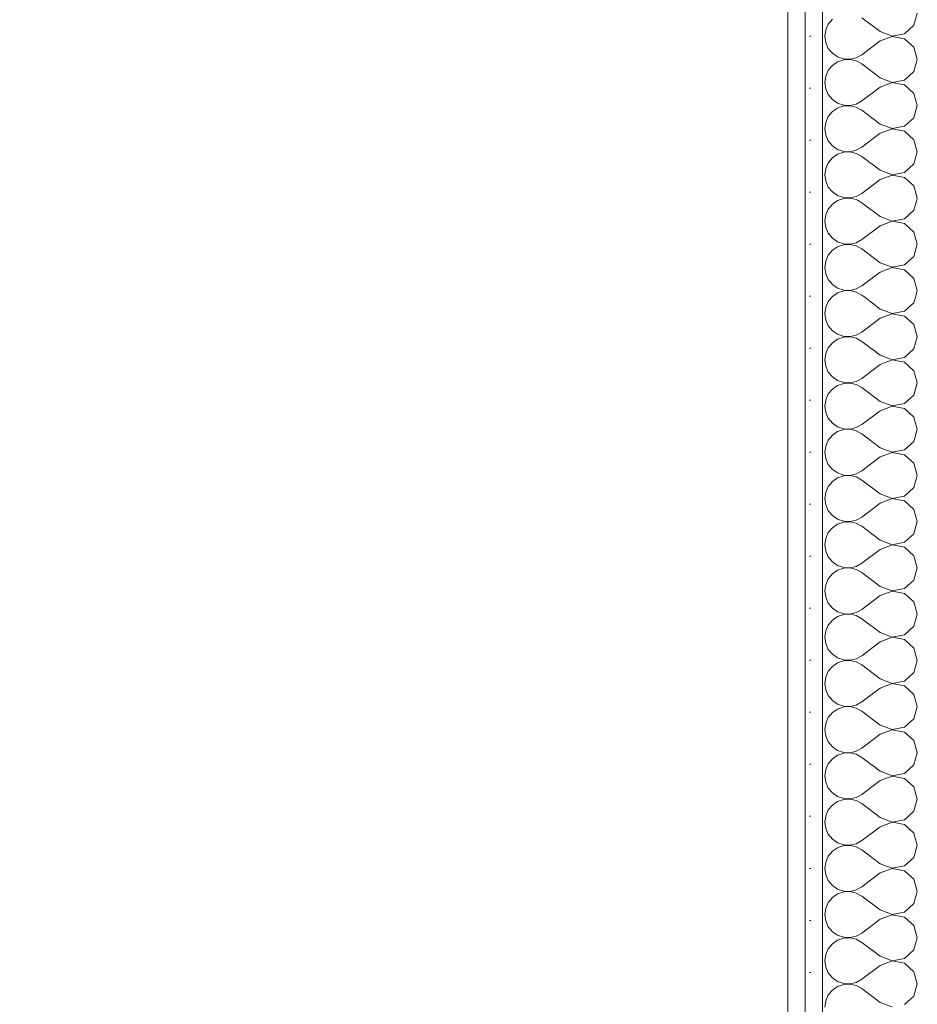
# Model space of a CAD drawing. Header units: millimetres. Extents: x 172139 to 266886, y 89525 to 138225.
# Tile 59 of 72: x 211643 to 212290, y 116602 to 117312. Entities that reach past the tile are written whole.
import ezdxf

# ---------------------------------------------------------------- set-up
doc = ezdxf.new("R2010")
doc.units = ezdxf.units.MM
doc.header["$MEASUREMENT"] = 0
doc.layers.add('ROZBUDOWA_NOWE_DZIAŁOWE', color=7, linetype='Continuous')
for name, color, linetype, lineweight, true_color in [('ROZBUDOWA_NOWE_DZIAŁOWE_Nr_pióra__24', 7, 'Continuous', 15, 0x029e21), ('ROZBUDOWA_NOWE_DZIAŁOWE_Nr_pióra__4', 7, 'Continuous', 13, 0x029e21), ('ROZBUDOWA_NOWE_DZIAŁOWE_Nr_pióra__67', 7, 'Continuous', 13, 0x6a6a6a)]:
    doc.layers.add(name, color=color, linetype=linetype, lineweight=lineweight, true_color=true_color)
doc.layers.add('ROZBUDOWA_NOWE_DZIAŁOWE_Nr_pióra__47', color=7, linetype='Continuous', lineweight=15)
doc.layers.add('STREFA_NOWE_POM_Nr_pióra__121', color=255, linetype='Continuous', lineweight=0)
pattern_1 = [(0, (0, 0), (0, 37.5), [0, -37.5])]

# ---------------------------------------------------------------- blocks, each defined once
blk = doc.blocks.new('*X521')
at = {"layer": 'ROZBUDOWA_NOWE_DZIAŁOWE_Nr_pióra__4', "linetype": 'Continuous'}
for p, q in [((212225.65, 117108.76), (212223.79, 117104.55)), ((212228.13, 117111.76), (212225.65, 117108.76)), ((212263.16, 117103.33), (212251.92, 117111.76)), ((212280.61, 117101.76), (212287.33, 117107.9)), ((212287.33, 117107.9), (212288.43, 117111.76)), ((212223.79, 117104.55), (212223.16, 117100)), ((212223.16, 117100), (212223.79, 117095.45)), ((212263.16, 117103.33), (212271.66, 117100.07)), ((212271.66, 117099.93), (212263.16, 117096.67)), ((212271.66, 117100.07), (212280.61, 117101.76)), ((212280.61, 117098.24), (212271.66, 117099.93)), ((212223.79, 117095.45), (212225.65, 117091.24)), ((212263.16, 117096.67), (212249.82, 117086.67)), ((212287.33, 117092.1), (212280.61, 117098.24)), ((212225.65, 117091.24), (212228.58, 117087.7)), ((212228.58, 117087.7), (212232.37, 117085.09)), ((212245.8, 117084.44), (212249.82, 117086.67)), ((212289.82, 117083.33), (212287.33, 117092.1)), ((212228.58, 117078.97), (212225.65, 117075.43)), ((212232.37, 117081.57), (212228.58, 117078.97)), ((212232.37, 117085.09), (212236.73, 117083.62)), ((212236.73, 117083.04), (212232.37, 117081.57)), ((212236.73, 117083.62), (212241.32, 117083.4)), ((212241.32, 117083.27), (212236.73, 117083.04)), ((212241.32, 117083.4), (212245.8, 117084.44)), ((212245.8, 117082.23), (212241.32, 117083.27)), ((212249.82, 117080), (212245.8, 117082.23)), ((212263.16, 117070), (212249.82, 117080)), ((212287.33, 117074.57), (212289.82, 117083.33)), ((212223.79, 117071.22), (212223.16, 117066.67)), ((212225.65, 117075.43), (212223.79, 117071.22)), ((212280.61, 117068.43), (212287.33, 117074.57)), ((212223.16, 117066.67), (212223.79, 117062.11)), ((212263.16, 117070), (212271.66, 117066.73)), ((212271.66, 117066.6), (212263.16, 117063.33)), ((212271.66, 117066.73), (212280.61, 117068.43)), ((212280.61, 117064.91), (212271.66, 117066.6)), ((212287.33, 117058.76), (212280.61, 117064.91)), ((212223.79, 117062.11), (212225.65, 117057.9)), ((212225.65, 117057.9), (212228.58, 117054.36)), ((212263.16, 117063.33), (212249.82, 117053.33)), ((212289.82, 117050), (212287.33, 117058.76)), ((212228.58, 117054.36), (212232.37, 117051.76)), ((212232.37, 117051.76), (212236.73, 117050.29)), ((212236.73, 117050.29), (212241.32, 117050.07)), ((212241.32, 117049.93), (212236.73, 117049.71)), ((212241.32, 117050.07), (212245.8, 117051.11)), ((212245.8, 117048.89), (212241.32, 117049.93)), ((212245.8, 117051.11), (212249.82, 117053.33)), ((212287.33, 117041.24), (212289.82, 117050)), ((212228.58, 117045.64), (212225.65, 117042.1)), ((212232.37, 117048.24), (212228.58, 117045.64)), ((212236.73, 117049.71), (212232.37, 117048.24)), ((212249.82, 117046.67), (212245.8, 117048.89)), ((212263.16, 117036.67), (212249.82, 117046.67)), ((212223.79, 117037.89), (212223.16, 117033.33)), ((212225.65, 117042.1), (212223.79, 117037.89)), ((212263.16, 117036.67), (212271.66, 117033.4)), ((212280.61, 117035.09), (212287.33, 117041.24)), ((212223.16, 117033.33), (212223.79, 117028.78)), ((212223.79, 117028.78), (212225.65, 117024.57)), ((212263.16, 117030), (212249.82, 117020)), ((212271.66, 117033.27), (212263.16, 117030)), ((212271.66, 117033.4), (212280.61, 117035.09)), ((212280.61, 117031.57), (212271.66, 117033.27)), ((212287.33, 117025.43), (212280.61, 117031.57)), ((212225.65, 117024.57), (212228.58, 117021.03)), ((212289.82, 117016.67), (212287.33, 117025.43)), ((212228.58, 117021.03), (212232.37, 117018.43)), ((212232.37, 117014.91), (212228.58, 117012.3)), ((212232.37, 117018.43), (212236.73, 117016.96)), ((212236.73, 117016.38), (212232.37, 117014.91)), ((212236.73, 117016.96), (212241.32, 117016.73)), ((212241.32, 117016.6), (212236.73, 117016.38)), ((212241.32, 117016.73), (212245.8, 117017.77)), ((212245.8, 117015.56), (212241.32, 117016.6)), ((212245.8, 117017.77), (212249.82, 117020)), ((212249.82, 117013.33), (212245.8, 117015.56)), ((212287.33, 117007.9), (212289.82, 117016.67)), ((212225.65, 117008.76), (212223.79, 117004.55)), ((212228.58, 117012.3), (212225.65, 117008.76)), ((212263.16, 117003.33), (212249.82, 117013.33)), ((212280.61, 117001.76), (212287.33, 117007.9)), ((212223.79, 117004.55), (212223.16, 117000)), ((212263.16, 117003.33), (212271.66, 117000.07)), ((212271.66, 117000.07), (212280.61, 117001.76)), ((212223.16, 117000), (212223.79, 116995.45)), ((212223.79, 116995.45), (212225.65, 116991.24)), ((212263.16, 116996.67), (212249.82, 116986.67)), ((212271.66, 116999.93), (212263.16, 116996.67)), ((212280.61, 116998.24), (212271.66, 116999.93)), ((212287.33, 116992.1), (212280.61, 116998.24)), ((212225.65, 116991.24), (212228.58, 116987.7)), ((212228.58, 116987.7), (212232.37, 116985.09)), ((212245.8, 116984.44), (212249.82, 116986.67)), ((212289.82, 116983.33), (212287.33, 116992.1)), ((212228.58, 116978.97), (212225.65, 116975.43)), ((212232.37, 116981.57), (212228.58, 116978.97)), ((212232.37, 116985.09), (212236.73, 116983.62)), ((212236.73, 116983.04), (212232.37, 116981.57)), ((212236.73, 116983.62), (212241.32, 116983.4)), ((212241.32, 116983.27), (212236.73, 116983.04)), ((212241.32, 116983.4), (212245.8, 116984.44)), ((212245.8, 116982.23), (212241.32, 116983.27)), ((212249.82, 116980), (212245.8, 116982.23)), ((212263.16, 116970), (212249.82, 116980)), ((212287.33, 116974.57), (212289.82, 116983.33)), ((212225.65, 116975.43), (212223.79, 116971.22)), ((212280.61, 116968.43), (212287.33, 116974.57)), ((212223.79, 116971.22), (212223.16, 116966.67)), ((212223.16, 116966.67), (212223.79, 116962.11)), ((212263.16, 116970), (212271.66, 116966.73)), ((212271.66, 116966.6), (212263.16, 116963.33)), ((212271.66, 116966.73), (212280.61, 116968.43)), ((212280.61, 116964.91), (212271.66, 116966.6)), ((212287.33, 116958.76), (212280.61, 116964.91)), ((212223.79, 116962.11), (212225.65, 116957.9)), ((212225.65, 116957.9), (212228.58, 116954.36)), ((212263.16, 116963.33), (212249.82, 116953.33)), ((212289.82, 116950), (212287.33, 116958.76)), ((212228.58, 116954.36), (212232.37, 116951.76)), ((212232.37, 116951.76), (212236.73, 116950.29)), ((212241.32, 116950.07), (212245.8, 116951.11)), ((212245.8, 116951.11), (212249.82, 116953.33)), ((212228.58, 116945.64), (212225.65, 116942.1)), ((212232.37, 116948.24), (212228.58, 116945.64)), ((212236.73, 116949.71), (212232.37, 116948.24)), ((212236.73, 116950.29), (212241.32, 116950.07)), ((212241.32, 116949.93), (212236.73, 116949.71)), ((212245.8, 116948.89), (212241.32, 116949.93)), ((212249.82, 116946.67), (212245.8, 116948.89)), ((212263.16, 116936.67), (212249.82, 116946.67)), ((212287.33, 116941.24), (212289.82, 116950)), ((212223.79, 116937.89), (212223.16, 116933.33)), ((212225.65, 116942.1), (212223.79, 116937.89)), ((212263.16, 116936.67), (212271.66, 116933.4)), ((212280.61, 116935.09), (212287.33, 116941.24)), ((212223.16, 116933.33), (212223.79, 116928.78)), ((212263.16, 116930), (212249.82, 116920)), ((212271.66, 116933.27), (212263.16, 116930)), ((212271.66, 116933.4), (212280.61, 116935.09)), ((212280.61, 116931.57), (212271.66, 116933.27)), ((212287.33, 116925.43), (212280.61, 116931.57)), ((212223.79, 116928.78), (212225.65, 116924.57)), ((212225.65, 116924.57), (212228.58, 116921.03)), ((212289.82, 116916.67), (212287.33, 116925.43)), ((212228.58, 116921.03), (212232.37, 116918.43)), ((212232.37, 116918.43), (212236.73, 116916.96)), ((212236.73, 116916.38), (212232.37, 116914.91)), ((212236.73, 116916.96), (212241.32, 116916.73)), ((212241.32, 116916.6), (212236.73, 116916.38)), ((212241.32, 116916.73), (212245.8, 116917.77)), ((212245.8, 116915.56), (212241.32, 116916.6)), ((212245.8, 116917.77), (212249.82, 116920)), ((212249.82, 116913.33), (212245.8, 116915.56)), ((212287.33, 116907.9), (212289.82, 116916.67)), ((212225.65, 116908.76), (212223.79, 116904.55)), ((212228.58, 116912.3), (212225.65, 116908.76)), ((212232.37, 116914.91), (212228.58, 116912.3)), ((212263.16, 116903.33), (212249.82, 116913.33)), ((212280.61, 116901.76), (212287.33, 116907.9)), ((212223.79, 116904.55), (212223.16, 116900)), ((212263.16, 116903.33), (212271.66, 116900.07)), ((212271.66, 116900.07), (212280.61, 116901.76)), ((212223.16, 116900), (212223.79, 116895.45)), ((212223.79, 116895.45), (212225.65, 116891.24)), ((212263.16, 116896.67), (212249.82, 116886.67)), ((212271.66, 116899.93), (212263.16, 116896.67)), ((212280.61, 116898.24), (212271.66, 116899.93)), ((212287.33, 116892.1), (212280.61, 116898.24)), ((212225.65, 116891.24), (212228.58, 116887.7)), ((212228.58, 116887.7), (212232.37, 116885.09)), ((212245.8, 116884.44), (212249.82, 116886.67)), ((212289.82, 116883.33), (212287.33, 116892.1)), ((212232.37, 116881.57), (212228.58, 116878.97)), ((212232.37, 116885.09), (212236.73, 116883.62)), ((212236.73, 116883.04), (212232.37, 116881.57)), ((212236.73, 116883.62), (212241.32, 116883.4)), ((212241.32, 116883.27), (212236.73, 116883.04)), ((212241.32, 116883.4), (212245.8, 116884.44)), ((212245.8, 116882.23), (212241.32, 116883.27)), ((212249.82, 116880), (212245.8, 116882.23)), ((212263.16, 116870), (212249.82, 116880)), ((212287.33, 116874.57), (212289.82, 116883.33)), ((212225.65, 116875.43), (212223.79, 116871.22)), ((212228.58, 116878.97), (212225.65, 116875.43)), ((212280.61, 116868.43), (212287.33, 116874.57)), ((212223.79, 116871.22), (212223.16, 116866.67)), ((212223.16, 116866.67), (212223.79, 116862.11)), ((212263.16, 116870), (212271.66, 116866.73)), ((212271.66, 116866.6), (212263.16, 116863.33)), ((212271.66, 116866.73), (212280.61, 116868.43)), ((212280.61, 116864.91), (212271.66, 116866.6)), ((212223.79, 116862.11), (212225.65, 116857.9)), ((212263.16, 116863.33), (212249.82, 116853.33)), ((212287.33, 116858.76), (212280.61, 116864.91)), ((212289.82, 116850), (212287.33, 116858.76)), ((212225.65, 116857.9), (212228.58, 116854.36)), ((212228.58, 116854.36), (212232.37, 116851.76)), ((212232.37, 116851.76), (212236.73, 116850.29)), ((212241.32, 116850.07), (212245.8, 116851.11)), ((212245.8, 116851.11), (212249.82, 116853.33)), ((212228.58, 116845.64), (212225.65, 116842.1)), ((212232.37, 116848.24), (212228.58, 116845.64)), ((212236.73, 116849.71), (212232.37, 116848.24)), ((212236.73, 116850.29), (212241.32, 116850.07)), ((212241.32, 116849.93), (212236.73, 116849.71)), ((212245.8, 116848.89), (212241.32, 116849.93)), ((212249.82, 116846.67), (212245.8, 116848.89)), ((212263.16, 116836.67), (212249.82, 116846.67)), ((212287.33, 116841.24), (212289.82, 116850)), ((212223.79, 116837.89), (212223.16, 116833.33)), ((212225.65, 116842.1), (212223.79, 116837.89)), ((212280.61, 116835.09), (212287.33, 116841.24)), ((212223.16, 116833.33), (212223.79, 116828.78)), ((212263.16, 116830), (212249.82, 116820)), ((212263.16, 116836.67), (212271.66, 116833.4)), ((212271.66, 116833.27), (212263.16, 116830)), ((212271.66, 116833.4), (212280.61, 116835.09)), ((212280.61, 116831.57), (212271.66, 116833.27)), ((212287.33, 116825.43), (212280.61, 116831.57)), ((212223.79, 116828.78), (212225.65, 116824.57)), ((212225.65, 116824.57), (212228.58, 116821.03)), ((212289.82, 116816.67), (212287.33, 116825.43)), ((212228.58, 116821.03), (212232.37, 116818.43)), ((212232.37, 116818.43), (212236.73, 116816.96)), ((212236.73, 116816.38), (212232.37, 116814.91)), ((212236.73, 116816.96), (212241.32, 116816.73)), ((212241.32, 116816.6), (212236.73, 116816.38)), ((212241.32, 116816.73), (212245.8, 116817.77)), ((212245.8, 116815.56), (212241.32, 116816.6)), ((212245.8, 116817.77), (212249.82, 116820)), ((212249.82, 116813.33), (212245.8, 116815.56)), ((212287.33, 116807.9), (212289.82, 116816.67)), ((212225.65, 116808.76), (212223.79, 116804.55)), ((212228.58, 116812.3), (212225.65, 116808.76)), ((212232.37, 116814.91), (212228.58, 116812.3)), ((212263.16, 116803.33), (212249.82, 116813.33)), ((212223.79, 116804.55), (212223.16, 116800)), ((212263.16, 116803.33), (212271.66, 116800.07)), ((212271.66, 116800.07), (212280.61, 116801.76)), ((212280.61, 116801.76), (212287.33, 116807.9)), ((212223.16, 116800), (212223.79, 116795.45)), ((212223.79, 116795.45), (212225.65, 116791.24)), ((212263.16, 116796.67), (212249.82, 116786.67)), ((212271.66, 116799.93), (212263.16, 116796.67)), ((212280.61, 116798.24), (212271.66, 116799.93)), ((212287.33, 116792.1), (212280.61, 116798.24)), ((212225.65, 116791.24), (212228.58, 116787.7)), ((212228.58, 116787.7), (212232.37, 116785.09)), ((212289.82, 116783.33), (212287.33, 116792.1)), ((212232.37, 116781.57), (212228.58, 116778.97)), ((212232.37, 116785.09), (212236.73, 116783.62)), ((212236.73, 116783.04), (212232.37, 116781.57)), ((212236.73, 116783.62), (212241.32, 116783.4)), ((212241.32, 116783.27), (212236.73, 116783.04)), ((212241.32, 116783.4), (212245.8, 116784.44)), ((212245.8, 116782.23), (212241.32, 116783.27)), ((212245.8, 116784.44), (212249.82, 116786.67)), ((212249.82, 116780), (212245.8, 116782.23)), ((212287.33, 116774.57), (212289.82, 116783.33)), ((212225.65, 116775.43), (212223.79, 116771.22)), ((212228.58, 116778.97), (212225.65, 116775.43)), ((212263.16, 116770), (212249.82, 116780)), ((212280.61, 116768.43), (212287.33, 116774.57)), ((212223.79, 116771.22), (212223.16, 116766.67)), ((212223.16, 116766.67), (212223.79, 116762.11)), ((212263.16, 116770), (212271.66, 116766.73)), ((212271.66, 116766.6), (212263.16, 116763.33)), ((212271.66, 116766.73), (212280.61, 116768.43)), ((212280.61, 116764.91), (212271.66, 116766.6)), ((212223.79, 116762.11), (212225.65, 116757.9)), ((212263.16, 116763.33), (212249.82, 116753.33)), ((212287.33, 116758.76), (212280.61, 116764.91)), ((212289.82, 116750), (212287.33, 116758.76)), ((212225.65, 116757.9), (212228.58, 116754.36)), ((212228.58, 116754.36), (212232.37, 116751.76)), ((212232.37, 116751.76), (212236.73, 116750.29)), ((212245.8, 116751.11), (212249.82, 116753.33)), ((212228.58, 116745.64), (212225.65, 116742.1)), ((212232.37, 116748.24), (212228.58, 116745.64)), ((212236.73, 116749.71), (212232.37, 116748.24)), ((212236.73, 116750.29), (212241.32, 116750.07)), ((212241.32, 116749.93), (212236.73, 116749.71)), ((212241.32, 116750.07), (212245.8, 116751.11)), ((212245.8, 116748.89), (212241.32, 116749.93)), ((212249.82, 116746.67), (212245.8, 116748.89)), ((212263.16, 116736.67), (212249.82, 116746.67)), ((212287.33, 116741.24), (212289.82, 116750)), ((212223.79, 116737.89), (212223.16, 116733.33)), ((212225.65, 116742.1), (212223.79, 116737.89)), ((212280.61, 116735.09), (212287.33, 116741.24)), ((212223.16, 116733.33), (212223.79, 116728.78)), ((212263.16, 116736.67), (212271.66, 116733.4)), ((212271.66, 116733.27), (212263.16, 116730)), ((212271.66, 116733.4), (212280.61, 116735.09)), ((212280.61, 116731.57), (212271.66, 116733.27)), ((212287.33, 116725.43), (212280.61, 116731.57)), ((212223.79, 116728.78), (212225.65, 116724.57)), ((212225.65, 116724.57), (212228.58, 116721.03)), ((212263.16, 116730), (212249.82, 116720)), ((212289.82, 116716.67), (212287.33, 116725.43)), ((212228.58, 116721.03), (212232.37, 116718.43)), ((212232.37, 116718.43), (212236.73, 116716.96)), ((212236.73, 116716.38), (212232.37, 116714.91)), ((212236.73, 116716.96), (212241.32, 116716.73)), ((212241.32, 116716.6), (212236.73, 116716.38)), ((212241.32, 116716.73), (212245.8, 116717.77)), ((212245.8, 116715.56), (212241.32, 116716.6)), ((212245.8, 116717.77), (212249.82, 116720)), ((212287.33, 116707.9), (212289.82, 116716.67)), ((212228.58, 116712.3), (212225.65, 116708.76)), ((212232.37, 116714.91), (212228.58, 116712.3)), ((212249.82, 116713.33), (212245.8, 116715.56)), ((212263.16, 116703.33), (212249.82, 116713.33)), ((212223.79, 116704.55), (212223.16, 116700)), ((212225.65, 116708.76), (212223.79, 116704.55)), ((212263.16, 116703.33), (212271.66, 116700.07)), ((212280.61, 116701.76), (212287.33, 116707.9)), ((212223.16, 116700), (212223.79, 116695.45)), ((212223.79, 116695.45), (212225.65, 116691.24)), ((212263.16, 116696.67), (212249.82, 116686.67)), ((212271.66, 116699.93), (212263.16, 116696.67)), ((212271.66, 116700.07), (212280.61, 116701.76)), ((212280.61, 116698.24), (212271.66, 116699.93)), ((212287.33, 116692.1), (212280.61, 116698.24)), ((212225.65, 116691.24), (212228.58, 116687.7)), ((212289.82, 116683.33), (212287.33, 116692.1)), ((212228.58, 116687.7), (212232.37, 116685.09)), ((212232.37, 116681.57), (212228.58, 116678.97)), ((212232.37, 116685.09), (212236.73, 116683.62)), ((212236.73, 116683.04), (212232.37, 116681.57)), ((212236.73, 116683.62), (212241.32, 116683.4)), ((212241.32, 116683.27), (212236.73, 116683.04)), ((212241.32, 116683.4), (212245.8, 116684.44)), ((212245.8, 116682.23), (212241.32, 116683.27)), ((212245.8, 116684.44), (212249.82, 116686.67)), ((212249.82, 116680), (212245.8, 116682.23)), ((212287.33, 116674.57), (212289.82, 116683.33)), ((212225.65, 116675.43), (212223.79, 116671.22)), ((212228.58, 116678.97), (212225.65, 116675.43)), ((212263.16, 116670), (212249.82, 116680)), ((212280.61, 116668.43), (212287.33, 116674.57)), ((212223.79, 116671.22), (212223.16, 116666.67)), ((212223.16, 116666.67), (212223.79, 116662.11)), ((212263.16, 116670), (212271.66, 116666.73)), ((212271.66, 116666.6), (212263.16, 116663.33)), ((212271.66, 116666.73), (212280.61, 116668.43)), ((212280.61, 116664.91), (212271.66, 116666.6)), ((212223.79, 116662.11), (212225.65, 116657.9)), ((212263.16, 116663.33), (212249.82, 116653.33)), ((212287.33, 116658.76), (212280.61, 116664.91)), ((212225.65, 116657.9), (212228.58, 116654.36)), ((212228.58, 116654.36), (212232.37, 116651.76)), ((212245.8, 116651.11), (212249.82, 116653.33)), ((212289.82, 116650), (212287.33, 116658.76)), ((212228.58, 116645.64), (212225.65, 116642.1)), ((212232.37, 116648.24), (212228.58, 116645.64)), ((212232.37, 116651.76), (212236.73, 116650.29)), ((212236.73, 116649.71), (212232.37, 116648.24)), ((212236.73, 116650.29), (212241.32, 116650.07)), ((212241.32, 116649.93), (212236.73, 116649.71)), ((212241.32, 116650.07), (212245.8, 116651.11)), ((212245.8, 116648.89), (212241.32, 116649.93)), ((212249.82, 116646.67), (212245.8, 116648.89)), ((212263.16, 116636.67), (212249.82, 116646.67)), ((212287.33, 116641.24), (212289.82, 116650)), ((212225.65, 116642.1), (212223.79, 116637.89)), ((212280.61, 116635.09), (212287.33, 116641.24)), ((212223.79, 116637.89), (212223.16, 116633.33)), ((212223.16, 116633.33), (212223.79, 116628.78)), ((212263.16, 116636.67), (212271.66, 116633.4)), ((212271.66, 116633.27), (212263.16, 116630)), ((212271.66, 116633.4), (212280.61, 116635.09)), ((212280.61, 116631.57), (212271.66, 116633.27)), ((212287.33, 116625.43), (212280.61, 116631.57)), ((212223.79, 116628.78), (212225.65, 116624.57)), ((212225.65, 116624.57), (212228.58, 116621.03)), ((212263.16, 116630), (212249.82, 116620)), ((212289.82, 116616.67), (212287.33, 116625.43)), ((212228.58, 116621.03), (212232.37, 116618.43)), ((212232.37, 116618.43), (212236.73, 116616.96)), ((212236.73, 116616.96), (212241.32, 116616.73)), ((212241.32, 116616.73), (212245.8, 116617.77)), ((212245.8, 116617.77), (212249.82, 116620)), ((212228.58, 116612.3), (212225.65, 116608.76)), ((212232.37, 116614.91), (212228.58, 116612.3)), ((212236.73, 116616.38), (212232.37, 116614.91)), ((212241.32, 116616.6), (212236.73, 116616.38)), ((212245.8, 116615.56), (212241.32, 116616.6)), ((212249.82, 116613.33), (212245.8, 116615.56)), ((212263.16, 116603.33), (212249.82, 116613.33)), ((212287.33, 116607.9), (212289.82, 116616.67)), ((212223.79, 116604.55), (212223.16, 116600)), ((212225.65, 116608.76), (212223.79, 116604.55)), ((212263.16, 116603.33), (212271.66, 116600.07)), ((212280.61, 116601.76), (212287.33, 116607.9))]:
    blk.add_line(p, q, dxfattribs=at)
blk = doc.blocks.new('*X522')
at = {"layer": 'ROZBUDOWA_NOWE_DZIAŁOWE_Nr_pióra__4', "linetype": 'Continuous'}
for p, q in [((212228.58, 117178.97), (212225.65, 117175.43)), ((212232.37, 117181.57), (212228.58, 117178.97)), ((212232.94, 117181.76), (212232.37, 117181.57)), ((212249.82, 117180), (212246.63, 117181.76)), ((212263.16, 117170), (212249.82, 117180)), ((212287.33, 117174.57), (212289.38, 117181.76)), ((212223.79, 117171.22), (212223.16, 117166.67)), ((212225.65, 117175.43), (212223.79, 117171.22)), ((212280.61, 117168.43), (212287.33, 117174.57)), ((212223.16, 117166.67), (212223.79, 117162.11)), ((212263.16, 117170), (212271.66, 117166.73)), ((212271.66, 117166.6), (212263.16, 117163.33)), ((212271.66, 117166.73), (212280.61, 117168.43)), ((212280.61, 117164.91), (212271.66, 117166.6)), ((212287.33, 117158.76), (212280.61, 117164.91)), ((212223.79, 117162.11), (212225.65, 117157.9)), ((212225.65, 117157.9), (212228.58, 117154.36)), ((212263.16, 117163.33), (212249.82, 117153.33)), ((212289.82, 117150), (212287.33, 117158.76)), ((212228.58, 117154.36), (212232.37, 117151.76)), ((212232.37, 117151.76), (212236.73, 117150.29)), ((212236.73, 117149.71), (212232.37, 117148.24)), ((212236.73, 117150.29), (212241.32, 117150.07)), ((212241.32, 117149.93), (212236.73, 117149.71)), ((212241.32, 117150.07), (212245.8, 117151.11)), ((212245.8, 117148.89), (212241.32, 117149.93)), ((212245.8, 117151.11), (212249.82, 117153.33)), ((212287.33, 117141.24), (212289.82, 117150)), ((212228.58, 117145.64), (212225.65, 117142.1)), ((212232.37, 117148.24), (212228.58, 117145.64)), ((212249.82, 117146.67), (212245.8, 117148.89)), ((212263.16, 117136.67), (212249.82, 117146.67)), ((212223.79, 117137.89), (212223.16, 117133.33)), ((212225.65, 117142.1), (212223.79, 117137.89)), ((212263.16, 117136.67), (212271.66, 117133.4)), ((212271.66, 117133.4), (212280.61, 117135.09)), ((212280.61, 117135.09), (212287.33, 117141.24)), ((212223.16, 117133.33), (212223.79, 117128.78)), ((212223.79, 117128.78), (212225.65, 117124.57)), ((212263.16, 117130), (212249.82, 117120)), ((212271.66, 117133.27), (212263.16, 117130)), ((212280.61, 117131.57), (212271.66, 117133.27)), ((212287.33, 117125.43), (212280.61, 117131.57)), ((212225.65, 117124.57), (212228.58, 117121.03)), ((212228.58, 117121.03), (212232.37, 117118.43)), ((212289.82, 117116.67), (212287.33, 117125.43)), ((212232.37, 117114.91), (212228.58, 117112.3)), ((212232.37, 117118.43), (212236.73, 117116.96)), ((212236.73, 117116.38), (212232.37, 117114.91)), ((212236.73, 117116.96), (212241.32, 117116.73)), ((212241.32, 117116.6), (212236.73, 117116.38)), ((212241.32, 117116.73), (212245.8, 117117.77)), ((212245.8, 117115.56), (212241.32, 117116.6)), ((212245.8, 117117.77), (212249.82, 117120)), ((212249.82, 117113.33), (212245.8, 117115.56)), ((212288.43, 117111.76), (212289.82, 117116.67)), ((212228.58, 117112.3), (212228.13, 117111.76)), ((212251.92, 117111.76), (212249.82, 117113.33))]:
    blk.add_line(p, q, dxfattribs=at)
blk = doc.blocks.new('*X524')
at = {"layer": 'ROZBUDOWA_NOWE_DZIAŁOWE_Nr_pióra__4', "linetype": 'Continuous'}
for p, q in [((212263.16, 117303.33), (212249.82, 117313.33)), ((212287.33, 117307.9), (212289.82, 117316.67)), ((212225.65, 117308.76), (212223.79, 117304.55)), ((212228.58, 117312.3), (212225.65, 117308.76)), ((212280.61, 117301.76), (212287.33, 117307.9)), ((212223.79, 117304.55), (212223.16, 117300)), ((212223.16, 117300), (212223.79, 117295.45)), ((212263.16, 117303.33), (212271.66, 117300.07)), ((212271.66, 117299.93), (212263.16, 117296.67)), ((212271.66, 117300.07), (212280.61, 117301.76)), ((212280.61, 117298.24), (212271.66, 117299.93)), ((212223.79, 117295.45), (212225.65, 117291.24)), ((212225.65, 117291.24), (212228.58, 117287.7)), ((212263.16, 117296.67), (212249.82, 117286.67)), ((212287.33, 117292.1), (212280.61, 117298.24)), ((212289.82, 117283.33), (212287.33, 117292.1)), ((212228.58, 117287.7), (212232.37, 117285.09)), ((212232.37, 117285.09), (212236.73, 117283.62)), ((212241.32, 117283.4), (212245.8, 117284.44)), ((212245.8, 117284.44), (212249.82, 117286.67)), ((212228.58, 117278.97), (212225.65, 117275.43)), ((212232.37, 117281.57), (212228.58, 117278.97)), ((212236.73, 117283.04), (212232.37, 117281.57)), ((212236.73, 117283.62), (212241.32, 117283.4)), ((212241.32, 117283.27), (212236.73, 117283.04)), ((212245.8, 117282.23), (212241.32, 117283.27)), ((212249.82, 117280), (212245.8, 117282.23)), ((212263.16, 117270), (212249.82, 117280)), ((212287.33, 117274.57), (212289.82, 117283.33)), ((212223.79, 117271.22), (212223.16, 117266.67)), ((212225.65, 117275.43), (212223.79, 117271.22)), ((212263.16, 117270), (212271.66, 117266.73)), ((212280.61, 117268.43), (212287.33, 117274.57)), ((212223.16, 117266.67), (212223.79, 117262.11)), ((212263.16, 117263.33), (212249.82, 117253.33)), ((212271.66, 117266.6), (212263.16, 117263.33)), ((212271.66, 117266.73), (212280.61, 117268.43)), ((212280.61, 117264.91), (212271.66, 117266.6)), ((212287.33, 117258.76), (212280.61, 117264.91)), ((212223.79, 117262.11), (212225.65, 117257.9)), ((212225.65, 117257.9), (212228.58, 117254.36)), ((212289.82, 117250), (212287.33, 117258.76)), ((212228.58, 117254.36), (212232.37, 117251.76)), ((212232.37, 117251.76), (212236.73, 117250.29)), ((212236.73, 117249.71), (212232.37, 117248.24)), ((212236.73, 117250.29), (212241.32, 117250.07)), ((212241.32, 117249.93), (212236.73, 117249.71)), ((212241.32, 117250.07), (212245.8, 117251.11)), ((212245.8, 117248.89), (212241.32, 117249.93)), ((212245.8, 117251.11), (212249.82, 117253.33)), ((212249.82, 117246.67), (212245.8, 117248.89)), ((212287.33, 117241.24), (212289.82, 117250)), ((212225.65, 117242.1), (212223.79, 117237.89)), ((212228.58, 117245.64), (212225.65, 117242.1)), ((212232.37, 117248.24), (212228.58, 117245.64)), ((212263.16, 117236.67), (212249.82, 117246.67)), ((212223.79, 117237.89), (212223.16, 117233.33)), ((212263.16, 117236.67), (212271.66, 117233.4)), ((212271.66, 117233.4), (212280.61, 117235.09)), ((212280.61, 117235.09), (212287.33, 117241.24)), ((212223.16, 117233.33), (212223.79, 117228.78)), ((212223.79, 117228.78), (212225.65, 117224.57)), ((212263.16, 117230), (212249.82, 117220)), ((212271.66, 117233.27), (212263.16, 117230)), ((212280.61, 117231.57), (212271.66, 117233.27)), ((212287.33, 117225.43), (212280.61, 117231.57)), ((212225.65, 117224.57), (212228.58, 117221.03)), ((212228.58, 117221.03), (212232.37, 117218.43)), ((212289.82, 117216.67), (212287.33, 117225.43)), ((212232.37, 117214.91), (212228.58, 117212.3)), ((212232.37, 117218.43), (212236.73, 117216.96)), ((212236.73, 117216.38), (212232.37, 117214.91)), ((212236.73, 117216.96), (212241.32, 117216.73)), ((212241.32, 117216.6), (212236.73, 117216.38)), ((212241.32, 117216.73), (212245.8, 117217.77)), ((212245.8, 117215.56), (212241.32, 117216.6)), ((212245.8, 117217.77), (212249.82, 117220)), ((212249.82, 117213.33), (212245.8, 117215.56)), ((212263.16, 117203.33), (212249.82, 117213.33)), ((212287.33, 117207.9), (212289.82, 117216.67)), ((212225.65, 117208.76), (212223.79, 117204.55)), ((212228.58, 117212.3), (212225.65, 117208.76)), ((212280.61, 117201.76), (212287.33, 117207.9)), ((212223.79, 117204.55), (212223.16, 117200)), ((212223.16, 117200), (212223.79, 117195.45)), ((212263.16, 117203.33), (212271.66, 117200.07)), ((212271.66, 117199.93), (212263.16, 117196.67)), ((212271.66, 117200.07), (212280.61, 117201.76)), ((212280.61, 117198.24), (212271.66, 117199.93)), ((212223.79, 117195.45), (212225.65, 117191.24)), ((212263.16, 117196.67), (212249.82, 117186.67)), ((212287.33, 117192.1), (212280.61, 117198.24)), ((212289.82, 117183.33), (212287.33, 117192.1)), ((212225.65, 117191.24), (212228.58, 117187.7)), ((212228.58, 117187.7), (212232.37, 117185.09)), ((212232.37, 117185.09), (212236.73, 117183.62)), ((212245.8, 117184.44), (212249.82, 117186.67)), ((212236.73, 117183.04), (212232.94, 117181.76)), ((212236.73, 117183.62), (212241.32, 117183.4)), ((212241.32, 117183.27), (212236.73, 117183.04)), ((212241.32, 117183.4), (212245.8, 117184.44)), ((212245.8, 117182.23), (212241.32, 117183.27)), ((212246.63, 117181.76), (212245.8, 117182.23)), ((212289.38, 117181.76), (212289.82, 117183.33))]:
    blk.add_line(p, q, dxfattribs=at)
blk = doc.blocks.new('Ściana_141', base_point=(212316.49, 115826.05))
at = {"layer": 'ROZBUDOWA_NOWE_DZIAŁOWE_Nr_pióra__24', "linetype": 'Continuous'}
h = blk.add_hatch(dxfattribs=at)
h.set_pattern_fill('Gips', color=256, style=0, pattern_type=2)
h.set_pattern_definition(pattern_1)
h.paths.add_polyline_path([(212196.49, 115826.05), (212208.99, 115826.05), (212208.99, 117921.89), (212196.49, 117921.89)])
h = blk.add_hatch(dxfattribs=at)
h.set_pattern_fill('Gips', color=256, style=0, pattern_type=2)
h.set_pattern_definition(pattern_1)
h.paths.add_polyline_path([(212208.99, 115826.05), (212221.49, 115826.05), (212221.49, 117921.89), (212208.99, 117921.89)])
at = {"layer": 'ROZBUDOWA_NOWE_DZIAŁOWE_Nr_pióra__47', "linetype": 'Continuous', "flags": 128}
blk.add_lwpolyline([(212196.49, 117921.89), (212196.49, 115826.05)], dxfattribs=at)
at = {"layer": 'ROZBUDOWA_NOWE_DZIAŁOWE_Nr_pióra__67', "linetype": 'Continuous'}
for p, q in [((212208.99, 117921.89), (212208.99, 115826.05)), ((212221.49, 117921.89), (212221.49, 117181.76)), ((212221.49, 117181.76), (212221.49, 117111.76)), ((212221.49, 117111.76), (212221.49, 115826.05))]:
    blk.add_line(p, q, dxfattribs=at)
at = {"layer": 'ROZBUDOWA_NOWE_DZIAŁOWE'}
for name in ['*X524', '*X522', '*X521']:
    blk.add_blockref(name, (0, 0), dxfattribs=at)

msp = doc.modelspace()

# ---------------------------------------------------------------- linework, layer by layer
at = {"layer": 'STREFA_NOWE_POM_Nr_pióra__121', "linetype": 'Continuous', "flags": 128}
msp.add_lwpolyline([(207849.04, 121145.59), (207797.76, 116236.52), (208691.74, 116251.96), (208697.24, 115577.06), (209091.24, 115577.06), (209976.35, 115577.06), (211746.88, 115577.06), (211743.74, 115852.73), (212106.55, 115831.18), (212196.49, 115828.99), (212196.49, 121145.59), (209091.24, 121145.59), (208836.97, 121145.59)], close=True, dxfattribs=at)

# ---------------------------------------------------------------- block references
at = {"layer": 'ROZBUDOWA_NOWE_DZIAŁOWE'}
msp.add_blockref('Ściana_141', (212316.49, 115826.05), dxfattribs=at)

doc.saveas('drawing.dxf')
